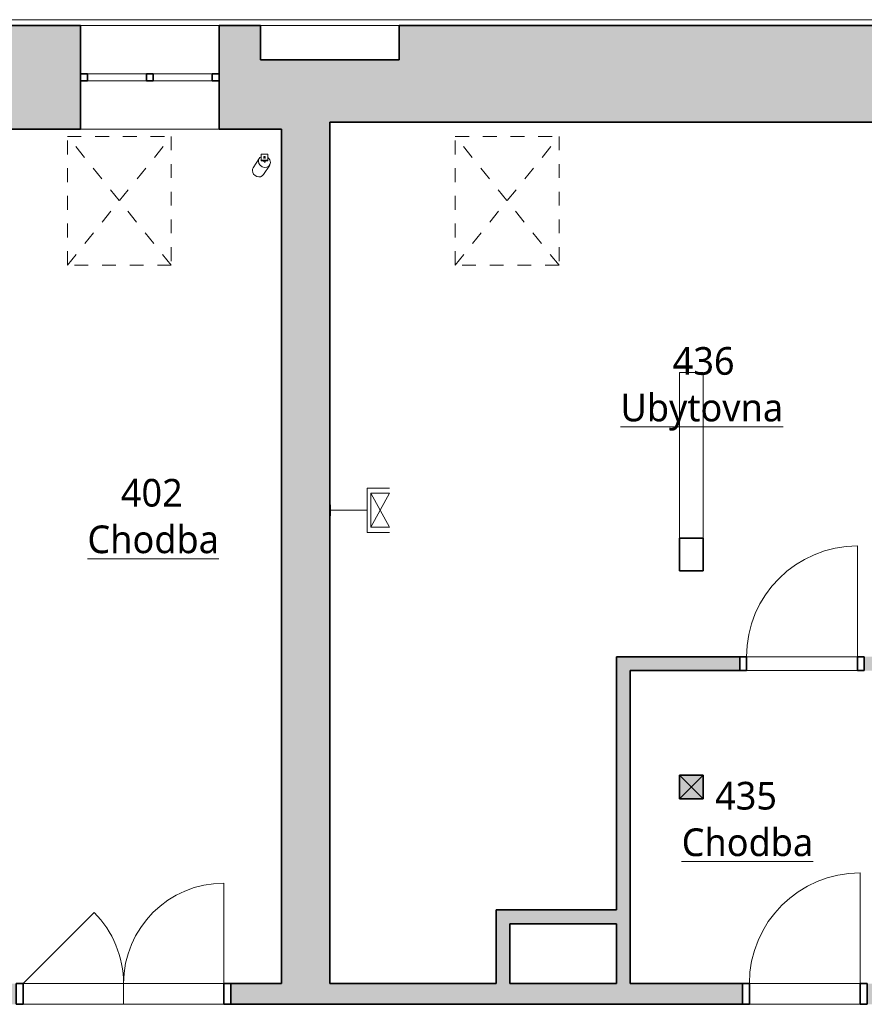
# Model space of a CAD drawing. Header units: metres. Extents: x -0.2 to 44.7, y -1.1 to 14.9.
# Tile 6 of 10: x 18.2 to 24.3, y 7.7 to 14.8. Entities that reach past the tile are written whole.
import ezdxf

# ---------------------------------------------------------------- set-up
doc = ezdxf.new("R2010")
doc.units = ezdxf.units.M
doc.linetypes.add('AV - Cerch_ 1 tecka 4mm', pattern=[0.006, 0.004, -0.001, 0, -0.001])
doc.layers.add('AV-MISTNOSTI', color=5, linetype='Continuous', lineweight=5, true_color=0x0000ff)
doc.layers.add('AV-TEXTY', color=5, linetype='Continuous', lineweight=13, true_color=0x0000ff)
doc.layers.add('AV-SRAFY', color=7, linetype='Continuous', lineweight=35)
doc.layers.add('AV-STAVBA', color=7, linetype='Continuous', lineweight=18)
doc.styles.add('Trebuchet MS_B', font='trebuc.ttf', dxfattribs={"height": 0.2})

# ---------------------------------------------------------------- blocks, each defined once
blk = doc.blocks.new('DO_1-L_Ocel_ - 800x1970_150-925843-4NP')
at = {"layer": 'AV-STAVBA', "color": 254, "true_color": 0xcccccc}
for p, q in [((0.4, 0.875), (0.4, 0.075)), ((-0.4, 0.075), (0.4, 0.075)), ((-0.4, -0.075), (0.4, -0.075))]:
    blk.add_line(p, q, dxfattribs=at)
at = {"layer": 'AV-STAVBA', "color": 254, "linetype": 'AV - Cerch_ 1 tecka 4mm', "true_color": 0xcccccc}
for p, q in [((-0.45, 0.075), (0.45, 0.075)), ((-0.4, 0.075), (0.4, 0.075)), ((-0.45, -0.075), (0.45, -0.075)), ((-0.4, -0.075), (0.4, -0.075))]:
    blk.add_line(p, q, dxfattribs=at)
at = {"layer": 'AV-STAVBA', "color": 254, "lineweight": 35, "true_color": 0xcccccc}
for p, q in [((-0.4, 0.075), (-0.45, 0.075)), ((-0.45, 0.075), (-0.45, -0.075)), ((-0.4, -0.075), (-0.4, 0.075)), ((0.45, 0.075), (0.4, 0.075)), ((0.4, 0.075), (0.4, -0.075)), ((0.45, -0.075), (0.45, 0.075)), ((-0.45, -0.075), (-0.4, -0.075)), ((0.4, -0.075), (0.45, -0.075))]:
    blk.add_line(p, q, dxfattribs=at)
at = {"layer": 'AV-STAVBA', "color": 254, "true_color": 0xcccccc}
blk.add_arc((0.4, 0.075), 0.8, 90, 180, dxfattribs=at)
blk = doc.blocks.new('DO_1-L_Ocel_ - 800x1970_100-948218-4NP')
at = {"layer": 'AV-STAVBA', "color": 254, "true_color": 0xcccccc}
for p, q in [((0.4, 0.85), (0.4, 0.05)), ((-0.4, 0.05), (0.4, 0.05)), ((-0.4, -0.05), (0.4, -0.05))]:
    blk.add_line(p, q, dxfattribs=at)
at = {"layer": 'AV-STAVBA', "color": 254, "linetype": 'AV - Cerch_ 1 tecka 4mm', "true_color": 0xcccccc}
for p, q in [((-0.45, 0.05), (0.45, 0.05)), ((-0.4, 0.05), (0.4, 0.05)), ((-0.45, -0.05), (0.45, -0.05)), ((-0.4, -0.05), (0.4, -0.05))]:
    blk.add_line(p, q, dxfattribs=at)
at = {"layer": 'AV-STAVBA', "color": 254, "lineweight": 35, "true_color": 0xcccccc}
for p, q in [((-0.4, 0.05), (-0.45, 0.05)), ((-0.45, 0.05), (-0.45, -0.05)), ((-0.4, -0.05), (-0.4, 0.05)), ((0.45, 0.05), (0.4, 0.05)), ((0.4, 0.05), (0.4, -0.05)), ((0.45, -0.05), (0.45, 0.05)), ((-0.45, -0.05), (-0.4, -0.05)), ((0.4, -0.05), (0.45, -0.05))]:
    blk.add_line(p, q, dxfattribs=at)
at = {"layer": 'AV-STAVBA', "color": 254, "true_color": 0xcccccc}
blk.add_arc((0.4, 0.05), 0.8, 90, 180, dxfattribs=at)
blk = doc.blocks.new('DO_2-L_Obl__členěné_22 - 1450x2050-1010445-4NP')
at = {"layer": 'AV-STAVBA', "color": 254, "true_color": 0xcccccc}
for p, q in [((0.725, 0.67), (0.725, -0.055)), ((-0.725, -0.055), (-0.2123, 0.4577)), ((-0.725, -0.055), (0.725, -0.055)), ((-0.725, -0.205), (-0.725, -0.055)), ((0, -0.055), (0, -0.205)), ((0.725, -0.205), (0.725, -0.055)), ((-0.775, -0.205), (-0.725, -0.205)), ((-0.725, -0.205), (0.725, -0.205)), ((0.725, -0.205), (0.775, -0.205))]:
    blk.add_line(p, q, dxfattribs=at)
at = {"layer": 'AV-STAVBA', "color": 254, "lineweight": 35, "true_color": 0xcccccc}
for p, q in [((-0.725, -0.055), (-0.775, -0.055)), ((-0.775, -0.055), (-0.775, -0.205)), ((-0.725, -0.205), (-0.725, -0.055)), ((0.775, -0.055), (0.725, -0.055)), ((0.725, -0.055), (0.725, -0.205)), ((0.775, -0.205), (0.775, -0.055)), ((-0.775, -0.205), (-0.725, -0.205)), ((0.725, -0.205), (0.775, -0.205))]:
    blk.add_line(p, q, dxfattribs=at)
at = {"layer": 'AV-STAVBA', "color": 254, "linetype": 'AV - Cerch_ 1 tecka 4mm', "true_color": 0xcccccc}
for p, q in [((-0.725, -0.055), (0.725, -0.055)), ((-0.775, -0.205), (0.775, -0.205)), ((-0.725, -0.205), (0.725, -0.205))]:
    blk.add_line(p, q, dxfattribs=at)
at = {"layer": 'AV-STAVBA', "color": 254, "true_color": 0xcccccc}
for centre, start, end in [((0.725, -0.055), 90, 180), ((-0.725, -0.055), 360, 45)]:
    blk.add_arc(centre, 0.725, start, end, dxfattribs=at)
blk = doc.blocks.new('WI_2 - 1000x450-1316788-4NP')
at = {"layer": 'AV-STAVBA', "color": 254, "linetype": 'AV - Cerch_ 1 tecka 4mm', "lineweight": 13, "true_color": 0xcccccc}
for p, q in [((1.63, 0.375), (0.63, 0.375)), ((1.63, -0.375), (0.63, -0.375))]:
    blk.add_line(p, q, dxfattribs=at)
at = {"layer": 'AV-STAVBA', "color": 254, "lineweight": 35, "true_color": 0xcccccc}
for p, q in [((0.68, 0.025), (0.63, 0.025)), ((0.63, 0.025), (0.63, -0.025)), ((0.68, -0.025), (0.68, 0.025)), ((1.155, 0.025), (1.105, 0.025)), ((1.105, 0.025), (1.105, -0.025)), ((1.155, -0.025), (1.155, 0.025)), ((1.63, 0.025), (1.58, 0.025)), ((1.58, 0.025), (1.58, -0.025)), ((1.63, -0.025), (1.63, 0.025)), ((0.63, -0.025), (0.68, -0.025)), ((1.105, -0.025), (1.155, -0.025)), ((1.58, -0.025), (1.63, -0.025))]:
    blk.add_line(p, q, dxfattribs=at)
at = {"layer": 'AV-STAVBA', "color": 254, "true_color": 0xcccccc}
for p, q in [((0.63, -0.025), (0.63, 0.025)), ((0.63, 0.025), (1.63, 0.025)), ((0.68, 0.025), (1.105, 0.025)), ((0.68, -0.025), (0.68, 0.025)), ((1.155, 0.025), (1.58, 0.025)), ((1.58, -0.025), (1.58, 0.025)), ((1.63, -0.025), (1.63, 0.025)), ((0.63, -0.025), (1.63, -0.025)), ((1.105, -0.025), (0.68, -0.025)), ((1.58, -0.025), (1.155, -0.025))]:
    blk.add_line(p, q, dxfattribs=at)
blk = doc.blocks.new('GM_Nika_obdélníková - 1000x450-1317240-4NP')
at = {"layer": 'AV-STAVBA', "color": 254, "linetype": 'AV - Cerch_ 1 tecka 4mm', "true_color": 0xcccccc}
blk.add_line((-0.5, 0.35), (0.5, 0.35), dxfattribs=at)
blk = doc.blocks.new('SCO_Koncepční obdelníkový sloup - 170_170-1459891-4NP')
at = {"layer": 'AV-STAVBA', "true_color": 0xcccccc}
blk.add_hatch(color=254, dxfattribs=at).paths.add_polyline_path([(-0.085, -0.085), (0.085, -0.085), (0.085, 0.085), (-0.085, 0.085)])
at = {"layer": 'AV-STAVBA', "color": 254, "true_color": 0xcccccc}
for p, q in [((0.085, 0.085), (-0.085, -0.085)), ((-0.085, 0.085), (0.085, -0.085))]:
    blk.add_line(p, q, dxfattribs=at)
at = {"layer": 'AV-STAVBA', "color": 254, "lineweight": 35, "true_color": 0xcccccc}
for p, q in [((0.085, 0.085), (-0.085, 0.085)), ((-0.085, 0.085), (-0.085, -0.085)), ((0.085, -0.085), (0.085, 0.085)), ((-0.085, -0.085), (0.085, -0.085))]:
    blk.add_line(p, q, dxfattribs=at)
blk = doc.blocks.new('Řísma 2NP_ vnitroblok - Řísma 2NP_ vnitroblok-1646675-4NP')
at = {"layer": 'AV-STAVBA', "color": 254, "true_color": 0xcccccc}
blk.add_line((8.6949, 14.789), (25.1309, 14.789), dxfattribs=at)
blk = doc.blocks.new('D0089 - 1514 - OÚPSŘ_Benešova_rvt-1-4NP')
at = {"layer": 'AV-SRAFY', "lineweight": 5, "true_color": 0xcccccc}
h = blk.add_hatch(color=254, dxfattribs=at)
h.paths.add_polyline_path([(20.0748, 13.9982), (20.0748, 14.4982), (19.9248, 14.4982), (19.9248, 14.7482), (19.6248, 14.7482), (19.6248, 13.9982), (20.0341, 13.9982)])
h.paths.add_polyline_path([(18.6248, 13.9982), (18.6248, 14.7482), (16.3248, 14.7482), (16.3248, 13.9982)])
h.paths.add_polyline_path([(15.3248, 13.9982), (15.3248, 14.7482), (13.1048, 14.7482), (13.1048, 13.9982)])
h.paths.add_polyline_path([(12.1048, 13.9982), (12.1048, 14.7482), (10.2848, 14.7482), (10.2848, 13.9982), (11.7858, 13.9982)])
h.paths.add_polyline_path([(9.2848, 13.9982), (9.2848, 14.7482), (7.0148, 14.7482), (7.0148, 13.9982), (7.7866, 13.9982)])
h.paths.add_polyline_path([(6.0148, 13.9982), (6.0148, 14.7482), (4.3648, 14.7482), (4.3648, 13.9982), (5.787, 13.9982)])
h.paths.add_polyline_path([(3.3648, 13.9982), (3.3648, 14.7482), (1.8448, 14.7482), (1.8448, 13.9982)])
h.paths.add_polyline_path([(0.8448, 13.9982), (0.8448, 14.7482), (0.3848, 14.7482), (0.3848, 13.9982)])
h = blk.add_hatch(color=254, dxfattribs=at)
h.paths.add_polyline_path([(39.1148, 14.0482), (39.1148, 14.7482), (38.4848, 14.7482), (38.4848, 14.0482)])
h.paths.add_polyline_path([(37.4848, 14.0482), (37.4848, 14.7482), (35.6648, 14.7482), (35.6648, 14.0482), (35.7809, 14.0482)])
h.paths.add_polyline_path([(34.6648, 14.0482), (34.6648, 14.7482), (33.3448, 14.7482), (33.3448, 14.4982), (32.3448, 14.4982), (32.3448, 14.7482), (30.3448, 14.7482), (30.3448, 14.0482), (33.2248, 14.0482)])
h.paths.add_polyline_path([(29.3448, 14.0482), (29.3448, 14.7482), (27.3448, 14.7482), (27.3448, 14.4982), (26.3448, 14.4982), (26.3448, 14.7482), (20.9248, 14.7482), (20.9248, 14.4982), (20.0748, 14.4982), (20.0748, 14.0482), (29.2448, 14.0482)])
for points in [[(20.2841, 13.9982), (20.4248, 13.9982), (20.4248, 14.0482), (20.0748, 14.0482), (20.0748, 13.9982)], [(20.0748, 7.8282), (20.4248, 7.8282), (20.4248, 13.9982), (20.0748, 13.9982), (20.0748, 9.7466)]]:
    blk.add_hatch(color=254, dxfattribs=at).paths.add_polyline_path(points)
at = {"layer": 'AV-SRAFY', "lineweight": 18, "true_color": 0xcccccc}
h = blk.add_hatch(color=254, dxfattribs=at)
h.paths.add_polyline_path([(26.1448, 10.0882), (26.1448, 10.1882), (24.2848, 10.1882), (24.2848, 10.0882), (25.7829, 10.0882)])
h.paths.add_polyline_path([(23.3848, 10.0882), (23.3848, 10.1882), (22.4948, 10.1882), (22.4948, 10.0882), (22.5948, 10.0882)])
for points in [[(22.4948, 7.8282), (22.5948, 7.8282), (22.5948, 10.0882), (22.4948, 10.0882), (22.4948, 8.2594)], [(21.7248, 8.2594), (22.4948, 8.2594), (22.4948, 8.3594), (21.6248, 8.3594), (21.6248, 8.2594)], [(21.7248, 7.8282), (21.7248, 8.2594), (21.6248, 8.2594), (21.6248, 7.8282)]]:
    blk.add_hatch(color=254, dxfattribs=at).paths.add_polyline_path(points)
h = blk.add_hatch(color=254, dxfattribs=at)
h.paths.add_polyline_path([(38.7448, 7.6782), (39.1848, 7.6782), (39.1848, 7.8282), (35.5874, 7.8282), (35.5874, 7.6782), (38.6448, 7.6782)])
h.paths.add_polyline_path([(32.8848, 7.6782), (34.6874, 7.6782), (34.6874, 7.8282), (32.8848, 7.8282)])
h.paths.add_polyline_path([(31.9848, 7.6782), (31.9848, 7.8282), (27.1748, 7.8282), (27.1748, 7.6782), (31.7817, 7.6782)])
h.paths.add_polyline_path([(23.4048, 7.6782), (23.4048, 7.8282), (19.7098, 7.8282), (19.7098, 7.6782), (19.7842, 7.6782)])
h.paths.add_polyline_path([(26.2748, 7.6782), (26.2748, 7.8282), (24.3048, 7.8282), (24.3048, 7.6782), (25.7829, 7.6782)])
h.paths.add_polyline_path([(17.7846, 7.6782), (18.1598, 7.6782), (18.1598, 7.8282), (17.5298, 7.8282), (17.5298, 7.6782)])
at = {"layer": 'AV-STAVBA', "color": 254, "lineweight": 35, "true_color": 0xcccccc}
for p, q in [((16.3248, 14.7482), (18.6248, 14.7482)), ((18.6248, 14.3982), (18.6248, 14.7482)), ((19.6248, 14.3982), (19.6248, 14.7482)), ((19.6248, 14.7482), (19.9248, 14.7482)), ((19.9248, 14.7482), (19.9248, 14.4982)), ((20.9248, 14.7482), (26.3448, 14.7482)), ((20.9248, 14.7482), (20.9248, 14.4982)), ((20.0748, 14.4982), (19.9248, 14.4982)), ((20.0748, 14.4982), (20.9248, 14.4982)), ((18.6248, 13.9982), (18.6248, 14.3482)), ((19.6248, 13.9982), (19.6248, 14.3482)), ((20.4248, 14.0482), (26.1448, 14.0482)), ((20.4248, 14.0482), (20.4248, 13.9982)), ((16.3248, 13.9982), (18.6248, 13.9982)), ((20.0748, 13.9982), (19.6248, 13.9982)), ((20.0748, 7.8282), (20.0748, 13.9982)), ((20.4248, 7.8282), (20.4248, 13.9982)), ((23.1198, 11.0437), (22.9498, 11.0437)), ((22.9498, 11.0437), (22.9498, 10.8076)), ((23.1198, 10.8076), (23.1198, 11.0437)), ((22.9498, 10.8076), (23.1198, 10.8076)), ((23.3848, 10.1882), (22.4948, 10.1882)), ((22.4948, 10.1882), (22.4948, 10.0882)), ((23.3848, 10.0882), (23.3848, 10.1882)), ((22.4948, 10.0882), (22.4948, 8.3594)), ((22.5948, 10.0882), (23.3848, 10.0882)), ((22.5948, 7.8282), (22.5948, 10.0882)), ((22.4948, 8.3594), (21.6248, 8.3594)), ((21.6248, 8.3594), (21.6248, 8.2594)), ((21.6248, 8.2594), (21.6248, 7.8282)), ((21.7248, 8.2594), (22.4948, 8.2594)), ((21.7248, 7.8282), (21.7248, 8.2594)), ((22.4948, 8.2594), (22.4948, 7.8282)), ((20.0748, 7.8282), (19.7098, 7.8282)), ((19.7098, 7.8282), (19.7098, 7.6782)), ((21.6248, 7.8282), (20.4248, 7.8282)), ((22.4948, 7.8282), (21.7248, 7.8282)), ((23.4048, 7.8282), (22.5948, 7.8282)), ((23.4048, 7.6782), (23.4048, 7.8282)), ((19.7098, 7.6782), (23.4048, 7.6782))]:
    blk.add_line(p, q, dxfattribs=at)
at = {"layer": 'AV-STAVBA', "color": 254, "true_color": 0xcccccc}
for p, q in [((18.6248, 14.7482), (19.6248, 14.7482)), ((19.9248, 14.7482), (20.0748, 14.7482)), ((20.0748, 14.7482), (20.9248, 14.7482)), ((19.6248, 13.9982), (18.6248, 13.9982)), ((22.9498, 12.201), (22.9498, 12.2405)), ((22.9498, 12.2405), (23.1198, 12.2405)), ((23.1198, 12.2405), (23.1198, 12.201)), ((22.9498, 12.201), (22.9498, 11.0437)), ((23.1198, 12.201), (23.1198, 11.0437)), ((23.4348, 10.1882), (24.2348, 10.1882)), ((24.2348, 10.0882), (23.4348, 10.0882)), ((18.2098, 7.8282), (19.6598, 7.8282)), ((23.4548, 7.8282), (24.2548, 7.8282)), ((19.6598, 7.6782), (18.2098, 7.6782)), ((24.2548, 7.6782), (23.4548, 7.6782))]:
    blk.add_line(p, q, dxfattribs=at)
at = {"layer": 'AV-STAVBA', "color": 254, "linetype": 'AV - Cerch_ 1 tecka 4mm', "lineweight": 13, "true_color": 0xcccccc}
for p, q in [((18.5298, 13.9462), (19.2798, 13.9462)), ((18.5298, 13.0162), (18.5298, 13.9462)), ((19.2798, 13.0162), (18.5298, 13.9462)), ((18.5298, 13.0162), (19.2798, 13.9462)), ((19.2798, 13.9462), (19.2798, 13.0162)), ((21.3298, 13.9462), (22.0798, 13.9462)), ((21.3298, 13.0162), (21.3298, 13.9462)), ((22.0798, 13.0162), (21.3298, 13.9462)), ((21.3298, 13.0162), (22.0798, 13.9462)), ((22.0798, 13.9462), (22.0798, 13.0162)), ((19.2798, 13.0162), (18.5298, 13.0162)), ((22.0798, 13.0162), (21.3298, 13.0162))]:
    blk.add_line(p, q, dxfattribs=at)
at = {"layer": 'AV-STAVBA', "color": 254, "lineweight": 18, "true_color": 0xcccccc}
for name, p in [('Řísma 2NP_ vnitroblok - Řísma 2NP_ vnitroblok-1646675-4NP', (0, 0)), ('WI_2 - 1000x450-1316788-4NP', (17.9948, 14.3732)), ('GM_Nika_obdélníková - 1000x450-1317240-4NP', (20.4248, 14.3982)), ('DO_1-L_Ocel_ - 800x1970_100-948218-4NP', (23.8348, 10.1382)), ('DO_1-L_Ocel_ - 800x1970_150-925843-4NP', (23.8548, 7.7532)), ('DO_2-L_Obl__členěné_22 - 1450x2050-1010445-4NP', (18.9348, 7.8832))]:
    blk.add_blockref(name, p, dxfattribs=at)
at = {"layer": 'AV-STAVBA', "color": 254, "lineweight": 18, "true_color": 0xcccccc, "rotation": 89.9999999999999}
blk.add_blockref('SCO_Koncepční obdelníkový sloup - 170_170-1459891-4NP', (23.0348, 9.2482), dxfattribs=at)
blk = doc.blocks.new('EF_Datová zásuvka - 2 vývody-835357-4NP')
at = {"layer": 'AV-STAVBA'}
for p, q in [((0.3848, 9.5039), (0.3898, 9.5039)), ((0.3898, 9.5039), (0.3898, 9.4239)), ((0.3898, 9.4339), (0.3898, 9.4939)), ((0.3898, 9.4939), (0.3898, 9.4339)), ((0.3898, 9.4719), (0.3898, 9.4819)), ((0.3898, 9.4819), (0.3898, 9.4719)), ((0.3898, 9.4239), (0.3848, 9.4239)), ((0.3898, 9.4459), (0.3898, 9.4559)), ((0.3898, 9.4559), (0.3898, 9.4459))]:
    blk.add_line(p, q, dxfattribs=at)
blk = doc.blocks.new('GM_kamera - GM_kamera-845799-4NP')
at = {"layer": 'AV-STAVBA', "color": 5, "true_color": 0x0000ff}
for p, q in [((19.9277, 13.8189), (19.9277, 13.7739)), ((19.9772, 13.8189), (19.9277, 13.8189)), ((19.9475, 13.7964), (19.9475, 13.786)), ((19.9575, 13.786), (19.9575, 13.7964)), ((19.9772, 13.7739), (19.9772, 13.8189)), ((19.9146, 13.7874), (19.8706, 13.719)), ((19.9277, 13.7739), (19.9772, 13.7739)), ((19.9277, 13.7739), (19.9277, 13.7697)), ((19.9772, 13.7697), (19.9277, 13.7697)), ((19.9463, 13.6703), (19.9903, 13.7387)), ((19.9475, 13.7697), (19.9475, 13.763)), ((19.9575, 13.763), (19.9575, 13.7697)), ((19.9772, 13.7739), (19.9772, 13.7697))]:
    blk.add_line(p, q, dxfattribs=at)
for centre, major_axis, ratio, start_param, end_param in [((19.9525, 13.763), (-0.0378, 0.0243), 0.878096, 5.837756, 6.797261), ((19.9525, 13.7964), (0.005, 0), 0.909072, 0, 3.141593), ((19.9525, 13.7964), (0.005, 0), 0.909072, 3.141593, 6.283185), ((19.9525, 13.763), (-0.0378, 0.0243), 0.878096, 0.514076, 3.655668), ((19.9525, 13.763), (0.005, 0), 0.909072, 4.712389, 6.283185), ((19.9525, 13.763), (-0.0378, 0.0243), 0.878096, 3.655668, 4.615173), ((19.9085, 13.6946), (-0.0378, 0.0243), 0.878096, 6.273662, 6.797261), ((19.9085, 13.6946), (-0.0378, 0.0243), 0.878096, 0.514076, 3.132069)]:
    blk.add_ellipse(centre, major_axis=major_axis, ratio=ratio, start_param=start_param, end_param=end_param, dxfattribs=at)

msp = doc.modelspace()

# ---------------------------------------------------------------- linework, layer by layer
at = {"layer": 'AV-TEXTY', "lineweight": 5}
for p, q in [((20.6948, 11.4062), (20.8548, 11.4062)), ((20.6948, 11.2462), (20.6948, 11.4062)), ((20.8548, 11.1232), (20.7218, 11.3692)), ((20.8548, 11.3692), (20.7218, 11.1232)), ((20.7218, 11.3692), (20.7218, 11.1232)), ((20.8548, 11.3692), (20.7218, 11.3692)), ((20.6948, 11.2462), (20.4248, 11.2462)), ((20.6948, 11.2462), (20.6948, 11.0862)), ((20.7218, 11.1232), (20.8548, 11.1232)), ((20.6948, 11.0862), (20.8548, 11.0862))]:
    msp.add_line(p, q, dxfattribs=at)

# ---------------------------------------------------------------- block references
at = {"lineweight": 5}
msp.add_blockref('D0089 - 1514 - OÚPSŘ_Benešova_rvt-1-4NP', (0, 0), dxfattribs=at)
at = {"layer": 'AV-STAVBA', "color": 5, "true_color": 0x0000ff}
msp.add_blockref('GM_kamera - GM_kamera-845799-4NP', (0, 0), dxfattribs=at)
at = {"layer": 'AV-STAVBA'}
msp.add_blockref('EF_Datová zásuvka - 2 vývody-835357-4NP', (20.04, 1.7823), dxfattribs=at)

# ---------------------------------------------------------------- texts
at = {"layer": 'AV-MISTNOSTI', "char_height": 0.2, "attachment_point": 1, "style": 'Trebuchet MS_B'}
for s, insert, width in [('436', (22.9008, 12.4245), 0.601266), ('\\LUbytovna', (22.5238, 12.0882), 1.515189), ('402', (18.9153, 11.4725), 0.601266), ('\\LChodba', (18.6738, 11.1362), 1.186497), ('435', (23.2071, 9.2848), 0.601266), ('\\LChodba', (22.9656, 8.9485), 1.186497)]:
    msp.add_mtext(s, dxfattribs=dict(at, insert=insert, width=width))

doc.saveas('drawing.dxf')
